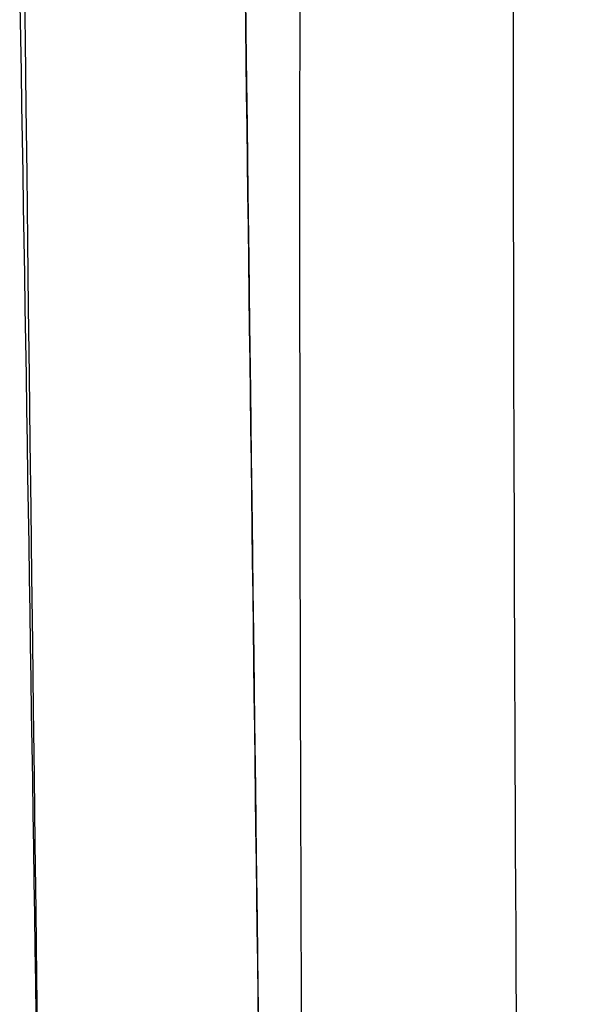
# Model space of a CAD drawing. Header units: millimetres. Extents: x -249 to 203, y -300 to 273.
# Tile 22 of 170: x -236.39 to -227.48, y -11.81 to 3.8. Entities that reach past the tile are written whole.
import ezdxf

# ---------------------------------------------------------------- set-up
doc = ezdxf.new("R2010")
doc.units = ezdxf.units.MM
doc.header["$MEASUREMENT"] = 0
doc.layers.add('CORPO', color=7, linetype='Continuous')

msp = doc.modelspace()

# ---------------------------------------------------------------- linework, layer by layer
at = {"layer": 'CORPO'}
for points, knots in [([(-227.4773484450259, -268.021404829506, 482.4579874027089), (-227.4808330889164, -252.0766114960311, 480.244835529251), (-227.5819042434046, -222.1429129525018, 476.0121338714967), (-227.7507034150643, -174.6775126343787, 469.3692687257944), (-227.8818369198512, -127.4690428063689, 462.8224066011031), (-228.1719536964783, -79.8341724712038, 456.2664984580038), (-228.3689631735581, -34.1732495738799, 450.1171119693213), (-228.5898005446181, -4.242323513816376, 446.0176158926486), (-228.5675767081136, 9.862292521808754, 444.2891673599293)], [-1746.628790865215, -1746.628790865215, -1746.628790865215, -1746.628790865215, -1701.005667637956, -1653.111831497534, -1605.217995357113, -1557.324159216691, -1509.43032307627, -1466.580442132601, -1466.580442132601, -1466.580442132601, -1466.580442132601]), ([(-230.8662925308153, -269.4443192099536, 462.7750102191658), (-230.8911830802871, -252.9459892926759, 460.4824547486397), (-230.9948850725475, -221.9258263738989, 456.1167560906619), (-231.1687610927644, -172.8806720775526, 449.3837481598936), (-231.3214998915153, -124.2101351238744, 442.6673281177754), (-231.6115353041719, -75.09859198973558, 436.2191531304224), (-231.8407252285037, -30.71569720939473, 430.0574763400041), (-231.9786818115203, -2.502723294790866, 426.6096069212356), (-231.9354907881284, 9.405519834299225, 425.3598445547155)], [-1741.602769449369, -1741.602769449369, -1741.602769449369, -1741.602769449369, -1694.230591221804, -1644.899170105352, -1595.567748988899, -1546.236327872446, -1496.904906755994, -1460.828728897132, -1460.828728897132, -1460.828728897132, -1460.828728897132]), ([(-229.4627649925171, -265.8425460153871, 482.6477672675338), (-229.7299928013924, -243.2433003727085, 479.5464576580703), (-230.0230622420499, -220.6597822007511, 476.3363670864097), (-230.5871784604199, -175.4611540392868, 469.9830855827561), (-230.866038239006, -152.849720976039, 466.8149792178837), (-231.4249397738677, -107.6419054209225, 460.4617038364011), (-231.7039307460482, -85.0444235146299, 457.284280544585), (-232.1227077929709, -51.16056649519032, 452.5269155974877), (-232.2632711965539, -39.87590604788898, 450.9349893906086), (-232.5438125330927, -17.3117313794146, 447.7226597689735), (-232.6816555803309, -6.030662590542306, 446.1160127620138), (-232.8300944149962, 5.266922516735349, 444.6248803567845)], [-956.8434326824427, -956.8434326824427, -956.8434326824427, -956.8434326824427, -888.0942161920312, -888.0942161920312, -819.2800518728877, -819.2800518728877, -750.5036129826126, -750.5036129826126, -716.1559627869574, -716.1559627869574, -681.8117883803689, -681.8117883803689, -681.8117883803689, -681.8117883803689]), ([(-232.9020446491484, -268.6771762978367, 463.1605315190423), (-233.1782006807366, -245.8978893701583, 460.0026298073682), (-233.4745937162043, -223.129948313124, 456.7662208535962), (-234.048092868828, -177.5665889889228, 450.3730134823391), (-234.3383249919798, -154.7821889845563, 447.1393702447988), (-234.9082466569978, -109.2217222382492, 440.7347069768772), (-235.1983535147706, -86.43977992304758, 437.607469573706), (-235.749014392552, -40.95616231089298, 431.0518188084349), (-236.0010317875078, -18.24288753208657, 427.7556121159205), (-236.3904271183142, 4.572766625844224, 425.1551268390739)], [804.7520041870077, 804.7520041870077, 804.7520041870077, 804.7520041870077, 873.5287645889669, 873.5287645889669, 942.3528696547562, 942.3528696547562, 1011.125728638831, 1011.125728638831, 1079.783648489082, 1079.783648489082, 1079.783648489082, 1079.783648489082])]:
    msp.add_open_spline(points, degree=3, knots=knots, dxfattribs=at)
for points in [[(-232.8265464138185, 5.258828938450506, 444.5632060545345), (-231.7042236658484, -84.18577845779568, 457.1965955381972), (-230.5983495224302, -175.7007025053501, 470.0032935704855), (-229.4526670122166, -265.8368893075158, 482.6881175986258)], [(-232.8963738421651, -268.6738840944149, 463.1837836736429), (-234.0505827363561, -177.6824342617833, 450.3669681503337), (-235.2109884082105, -85.89887118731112, 437.4876799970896), (-236.3134406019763, 4.529188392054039, 424.7175910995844)]]:
    msp.add_open_spline(points, degree=3, dxfattribs=at)

doc.saveas('drawing.dxf')
